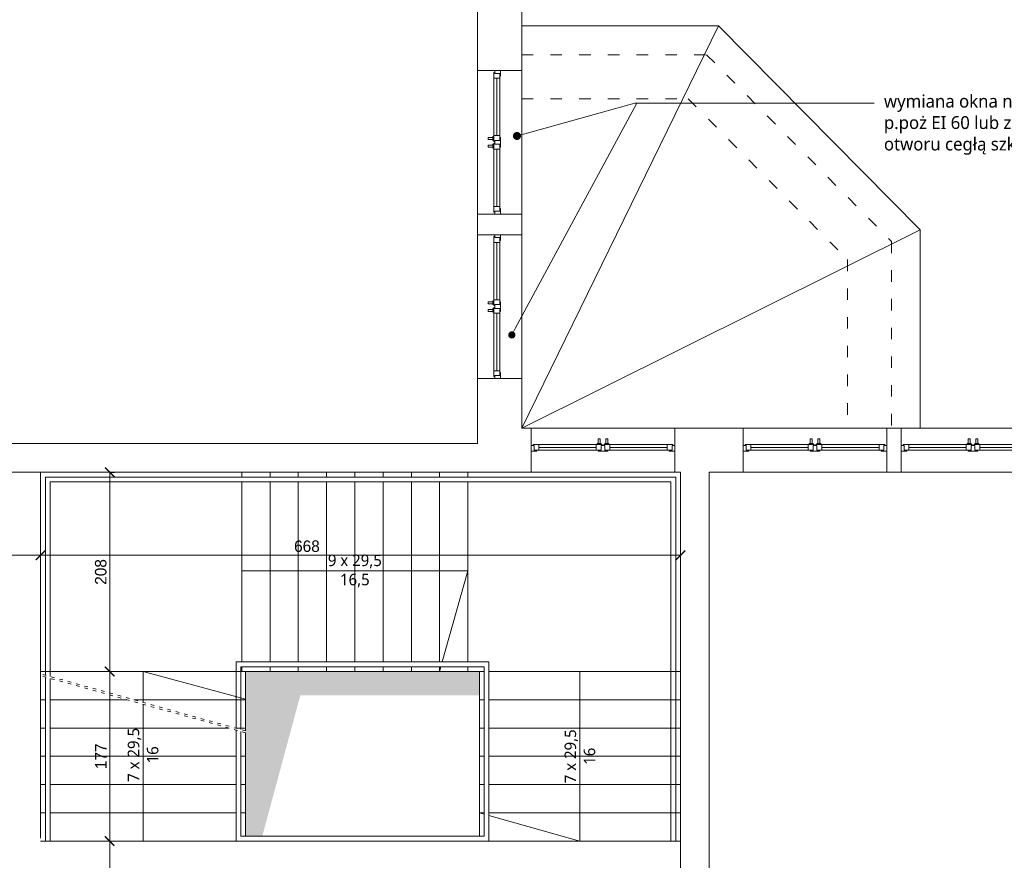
# Model space of a CAD drawing. Header units: millimetres. Extents: x 80301 to 146489, y -78581 to -28273.
# Tile 24 of 135: x 95295 to 96323, y -64745 to -63867. Entities that reach past the tile are written whole.
import ezdxf
from ezdxf import colors
from ezdxf.entities.mleader import LeaderData, LeaderLine
from ezdxf.math import Vec2, Vec3

# ---------------------------------------------------------------- set-up
doc = ezdxf.new("R2010")
doc.units = ezdxf.units.MM
doc.linetypes.add('ACAD_ISO03W100', pattern=[30, 12, -18])
doc.layers.get('0').update_dxf_attribs({"lineweight": 0})
doc.layers.add('A-przekrycieram.ART', color=7, linetype='Continuous', lineweight=0, true_color=0xffffff)
for name, color, linetype, lineweight in [('opis..KF', 250, 'Continuous', 15), ('stolarka_arch', 250, 'Continuous', 5), ('wymiar..KF', 12, 'Continuous', 5), ('wyp dach..KF', 250, 'Continuous', 0), ('ściany ist..KF', 61, 'Continuous', 5)]:
    doc.layers.add(name, color=color, linetype=linetype, lineweight=lineweight)
doc.styles.add('ARCH', font='segoeuil.ttf')
doc.styles.add('kamil', font='GOTHIC.TTF')
doc.dimstyles.new('100..KF', dxfattribs={"dimtxt": 12, "dimasz": 10, "dimexe": 5, "dimexo": 5, "dimgap": 3, "dimtad": 1, "dimdec": 1, "dimrnd": 0.5, "dimtxsty": 'kamil', "dimblk": 'ARCHTICK', "dimcen": 0, "dimclrd": 256, "dimclre": 256, "dimclrt": 256, "dimadec": 0, "dimazin": 0, "dimtfac": 1, "dimtdec": 1, "dimtofl": 0, "dimtmove": 0, "dimatfit": 3, "dimfxl": 10, "dimfxlon": 1, "dimlwd": 0, "dimlwe": 0, "dimarcsym": 0})

# ---------------------------------------------------------------- blocks, each defined once
blk = doc.blocks.new('*U983')
at = {"layer": 'stolarka_arch', "lineweight": 0}
blk.add_lwpolyline([(0, 0), (150, 0), (150, -46), (0, -46)], close=True, dxfattribs=at)
at = {"layer": 'stolarka_arch'}
for points in [[(0, -22), (6, -22), (6, -23), (3, -23), (3, -28), (0, -28)], [(3, -23), (8, -23), (8, -29), (2, -29), (2, -28), (3, -28)], [(8, -26), (68, -26), (68, -23), (8, -23)], [(8, -26), (68, -26), (68, -29), (8, -29)], [(73, -23), (68, -23), (68, -29), (74, -29), (74, -28), (73, -28)], [(73, -30), (69, -30), (69, -29), (73, -29)], [(70, -22), (80, -22), (80, -23), (77, -23), (77, -28), (73, -28), (73, -23), (70, -23)], [(72, -35), (70, -35), (70, -30), (72, -30)], [(77, -23), (82, -23), (82, -29), (76, -29), (76, -28), (77, -28)], [(81, -30), (77, -30), (77, -29), (81, -29)], [(80, -35), (78, -35), (78, -30), (80, -30)], [(142, -26), (82, -26), (82, -23), (142, -23)], [(142, -26), (82, -26), (82, -29), (142, -29)], [(147, -23), (142, -23), (142, -29), (148, -29), (148, -28), (147, -28)], [(150, -22), (144, -22), (144, -23), (147, -23), (147, -28), (150, -28)]]:
    blk.add_lwpolyline(points, close=True, dxfattribs=at)
blk = doc.blocks.new('*U975')
at = {"layer": 'stolarka_arch', "lineweight": 0}
blk.add_lwpolyline([(0, 0), (150, 0), (150, -46), (0, -46)], close=True, dxfattribs=at)
at = {"layer": 'stolarka_arch'}
for points in [[(0, -22), (6, -22), (6, -23), (3, -23), (3, -28), (0, -28)], [(3, -23), (8, -23), (8, -29), (2, -29), (2, -28), (3, -28)], [(8, -26), (68, -26), (68, -23), (8, -23)], [(8, -26), (68, -26), (68, -29), (8, -29)], [(73, -23), (68, -23), (68, -29), (74, -29), (74, -28), (73, -28)], [(73, -30), (69, -30), (69, -29), (73, -29)], [(70, -22), (80, -22), (80, -23), (77, -23), (77, -28), (73, -28), (73, -23), (70, -23)], [(72, -35), (70, -35), (70, -30), (72, -30)], [(77, -23), (82, -23), (82, -29), (76, -29), (76, -28), (77, -28)], [(81, -30), (77, -30), (77, -29), (81, -29)], [(80, -35), (78, -35), (78, -30), (80, -30)], [(142, -26), (82, -26), (82, -23), (142, -23)], [(142, -26), (82, -26), (82, -29), (142, -29)], [(147, -23), (142, -23), (142, -29), (148, -29), (148, -28), (147, -28)], [(150, -22), (144, -22), (144, -23), (147, -23), (147, -28), (150, -28)]]:
    blk.add_lwpolyline(points, close=True, dxfattribs=at)
blk = doc.blocks.new('_Dot')
at = {"color": 0, "linetype": 'ByBlock', "lineweight": -2}
blk.add_line((-0.5, 0), (-1, 0), dxfattribs=at)
at = {"color": 0, "linetype": 'ByBlock', "const_width": 0.5}
blk.add_lwpolyline([(-0.25, 0, 1), (0.25, 0, 1)], format="xyb", close=True, dxfattribs=at)
blk = doc.blocks.new('*U1234')
at = {"layer": 'A-przekrycieram.ART'}
h = blk.add_hatch(color=256, dxfattribs=at)
h.dxf.hatch_style = 1
h.paths.add_polyline_path([(0, 4200), (8500, 4200), (8500, 0), (0, 0)])
h.paths.add_polyline_path([(200, 4100), (8400, 4100), (8400, 100), (200, 100)], flags=16)
blk = doc.blocks.new('_ArchTick')
at = {"color": 0, "linetype": 'ByBlock', "const_width": 0.15}
blk.add_lwpolyline([(-0.5, -0.5), (0.5, 0.5)], dxfattribs=at)
blk = doc.blocks.new('*D1489')
at = {"layer": 'Defpoints', "color": 0, "linetype": 'ByBlock', "transparency": 16777216}
for p in [(95389, -64725), (95389, -64725), (95389.4, -64916)]:
    blk.add_point(p, dxfattribs=at)
at = {"layer": 'wymiar..KF', "linetype": 'Continuous', "lineweight": 0, "transparency": 16777216}
for p, q in [((95389, -64725), (95394, -64725)), ((95389, -64916), (95389, -64725)), ((95389, -64916), (95384, -64916))]:
    blk.add_line(p, q, dxfattribs=at)
at = {"layer": 'wymiar..KF', "linetype": 'ByBlock', "lineweight": 0, "transparency": 16777216, "xscale": 10, "yscale": 10, "zscale": 10}
for p, rotation in [((95389, -64725), 90), ((95389, -64916), 270)]:
    blk.add_blockref('_ArchTick', p, dxfattribs=dict(at, rotation=rotation))
at = {"layer": 'wymiar..KF', "linetype": 'ByBlock', "transparency": 16777216, "insert": (95379.7, -64820.5), "char_height": 12, "attachment_point": 5, "rotation": 90, "style": 'kamil'}
blk.add_mtext('191', dxfattribs=at)
blk = doc.blocks.new('*D1496')
at = {"layer": 'Defpoints', "color": 0, "linetype": 'ByBlock', "transparency": 16777216}
for p in [(95199.9, -64429.4), (95316.9, -64426.5), (95316.9, -64426.5)]:
    blk.add_point(p, dxfattribs=at)
at = {"layer": 'wymiar..KF', "linetype": 'Continuous', "lineweight": 0, "transparency": 16777216}
for p, q in [((95199.9, -64426.5), (95199.9, -64421.5)), ((95199.9, -64426.5), (95316.9, -64426.5)), ((95316.9, -64426.5), (95316.9, -64421.5))]:
    blk.add_line(p, q, dxfattribs=at)
at = {"layer": 'wymiar..KF', "linetype": 'ByBlock', "lineweight": 0, "transparency": 16777216, "xscale": 10, "yscale": 10, "zscale": 10, "rotation": 180}
blk.add_blockref('_ArchTick', (95199.9, -64426.5), dxfattribs=at)
at = {"layer": 'wymiar..KF', "linetype": 'ByBlock', "lineweight": 0, "transparency": 16777216, "xscale": 10, "yscale": 10, "zscale": 10}
blk.add_blockref('_ArchTick', (95316.9, -64426.5), dxfattribs=at)
at = {"layer": 'wymiar..KF', "linetype": 'ByBlock', "transparency": 16777216, "insert": (95258.4, -64417.3), "char_height": 12, "attachment_point": 5, "style": 'kamil'}
blk.add_mtext('117', dxfattribs=at)
blk = doc.blocks.new('*D1497')
at = {"layer": 'Defpoints', "color": 0, "linetype": 'ByBlock', "transparency": 16777216}
for p in [(95316.9, -64426.5), (95984.9, -64426.5), (95984.9, -64426.5)]:
    blk.add_point(p, dxfattribs=at)
at = {"layer": 'wymiar..KF', "linetype": 'Continuous', "lineweight": 0, "transparency": 16777216}
for p, q in [((95316.9, -64426.5), (95316.9, -64421.5)), ((95316.9, -64426.5), (95984.9, -64426.5)), ((95984.9, -64426.5), (95984.9, -64421.5))]:
    blk.add_line(p, q, dxfattribs=at)
at = {"layer": 'wymiar..KF', "linetype": 'ByBlock', "lineweight": 0, "transparency": 16777216, "xscale": 10, "yscale": 10, "zscale": 10, "rotation": 180}
blk.add_blockref('_ArchTick', (95316.9, -64426.5), dxfattribs=at)
at = {"layer": 'wymiar..KF', "linetype": 'ByBlock', "lineweight": 0, "transparency": 16777216, "xscale": 10, "yscale": 10, "zscale": 10}
blk.add_blockref('_ArchTick', (95984.9, -64426.5), dxfattribs=at)
at = {"layer": 'wymiar..KF', "linetype": 'ByBlock', "transparency": 16777216, "insert": (95594.9, -64417.2), "char_height": 12, "attachment_point": 5, "style": 'kamil'}
blk.add_mtext('668', dxfattribs=at)
blk = doc.blocks.new('*D1498')
at = {"layer": 'Defpoints', "color": 0, "linetype": 'ByBlock', "transparency": 16777216}
for p in [(95363.4, -64548), (95389, -64548), (95363.4, -64725)]:
    blk.add_point(p, dxfattribs=at)
at = {"layer": 'wymiar..KF', "linetype": 'Continuous', "lineweight": 0, "transparency": 16777216}
for p, q in [((95369, -64548), (95394, -64548)), ((95389, -64725), (95389, -64548)), ((95369, -64725), (95394, -64725))]:
    blk.add_line(p, q, dxfattribs=at)
at = {"layer": 'wymiar..KF', "linetype": 'ByBlock', "lineweight": 0, "transparency": 16777216, "xscale": 10, "yscale": 10, "zscale": 10}
for p, rotation in [((95389, -64548), 90), ((95389, -64725), 270)]:
    blk.add_blockref('_ArchTick', p, dxfattribs=dict(at, rotation=rotation))
at = {"layer": 'wymiar..KF', "linetype": 'ByBlock', "transparency": 16777216, "insert": (95379.8, -64636.5), "char_height": 12, "attachment_point": 5, "rotation": 90, "style": 'kamil'}
blk.add_mtext('177', dxfattribs=at)
blk = doc.blocks.new('*D1499')
at = {"layer": 'Defpoints', "color": 0, "linetype": 'ByBlock', "transparency": 16777216}
for p in [(95389, -64340), (95389, -64340), (95363.4, -64548)]:
    blk.add_point(p, dxfattribs=at)
at = {"layer": 'wymiar..KF', "linetype": 'Continuous', "lineweight": 0, "transparency": 16777216}
for p, q in [((95389, -64340), (95394, -64340)), ((95389, -64548), (95389, -64340)), ((95369, -64548), (95394, -64548))]:
    blk.add_line(p, q, dxfattribs=at)
at = {"layer": 'wymiar..KF', "linetype": 'ByBlock', "lineweight": 0, "transparency": 16777216, "xscale": 10, "yscale": 10, "zscale": 10}
for p, rotation in [((95389, -64340), 90), ((95389, -64548), 270)]:
    blk.add_blockref('_ArchTick', p, dxfattribs=dict(at, rotation=rotation))
at = {"layer": 'wymiar..KF', "linetype": 'ByBlock', "transparency": 16777216, "insert": (95379.7, -64444), "char_height": 12, "attachment_point": 5, "rotation": 90, "style": 'kamil'}
blk.add_mtext('208', dxfattribs=at)

msp = doc.modelspace()

# ---------------------------------------------------------------- hatches: boundary and pattern name
at = {"layer": 'wyp dach..KF', "lineweight": 5, "true_color": 0xc8c8c8, "transparency": 33554559}
h = msp.add_hatch(color=9, dxfattribs=at)
h.dxf.hatch_style = 1
h.paths.add_polyline_path([(95768.92, -64547.92), (95530.92, -64547.92), (95530.92, -64719.99), (95548.24, -64719.99), (95587.97, -64572.99), (95774.91, -64572.99), (95774.91, -64547.92)])

# ---------------------------------------------------------------- linework, layer by layer
for p, q in [((96024.62, -63873.9), (95819.07, -64293.99)), ((95819.07, -64293.99), (96235.12, -64086.66)), ((95779.91, -64719.99), (95525.91, -64719.99)), ((95784.91, -64724.99), (95525.91, -64724.99))]:
    msp.add_line(p, q)
at = {"linetype": 'ACAD_ISO03W100', "ltscale": 0.3}
for p, q in [((95322.83, -64551.99), (95316.91, -64550.34)), ((95322.83, -64553.99), (95316.91, -64552.34)), ((95530.91, -64609.99), (95322.83, -64551.99)), ((95530.91, -64611.99), (95322.83, -64553.99))]:
    msp.add_line(p, q, dxfattribs=at)
for points in [[(95819.07, -63873.9), (96024.62, -63873.9), (96235.12, -64086.66), (96235.12, -64294.09)], [(95316.91, -64721.99), (95316.91, -64339.99), (95984.91, -64339.99), (95984.91, -64721.99)], [(95321.91, -64551.74), (95321.91, -64344.99), (95979.91, -64344.99), (95979.91, -64724.99)], [(95326.91, -64553.13), (95326.91, -64349.99), (95974.91, -64349.99), (95974.91, -64724.99)], [(95520.91, -64607.21), (95520.91, -64537.99), (95784.91, -64537.99), (95784.91, -64724.99)], [(95525.91, -64608.6), (95525.91, -64542.99), (95779.91, -64542.99), (95779.91, -64719.99)], [(95321.91, -64724.99), (95321.91, -64553.74)], [(95530.91, -64609.99), (95530.91, -64547.99), (95774.91, -64547.99), (95774.91, -64719.99)], [(95774.91, -64547.99), (95779.91, -64547.99)], [(95784.91, -64547.99), (95984.91, -64547.99)], [(95879.91, -64547.99), (95879.91, -64724.99), (95784.91, -64698.3)], [(95326.91, -64724.99), (95326.91, -64555.13)], [(95316.91, -64577.49), (95321.91, -64577.49)], [(95326.91, -64577.49), (95407.14, -64577.49)], [(95423.91, -64724.99), (95423.91, -64582.17)], [(95774.91, -64577.49), (95779.91, -64577.49)], [(95784.91, -64577.49), (95984.91, -64577.49)], [(95316.91, -64606.99), (95321.91, -64606.99)], [(95326.91, -64606.99), (95512.98, -64606.99)], [(95520.15, -64606.99), (95530.91, -64606.99)], [(95520.91, -64724.99), (95520.91, -64609.21)], [(95525.91, -64719.99), (95525.91, -64610.6)], [(95530.91, -64719.99), (95530.91, -64611.99)], [(95774.91, -64606.99), (95779.91, -64606.99)], [(95784.91, -64606.99), (95984.91, -64606.99)], [(95316.91, -64636.49), (95321.91, -64636.49)], [(95326.91, -64636.49), (95520.91, -64636.49)], [(95525.91, -64636.49), (95530.91, -64636.49)], [(95774.91, -64636.49), (95779.91, -64636.49)], [(95784.91, -64636.49), (95984.91, -64636.49)], [(95316.91, -64665.99), (95321.91, -64665.99)], [(95326.91, -64665.99), (95520.91, -64665.99)], [(95525.91, -64665.99), (95530.91, -64665.99)], [(95774.91, -64665.99), (95779.91, -64665.99)], [(95784.91, -64665.99), (95984.91, -64665.99)], [(95316.91, -64695.49), (95321.91, -64695.49)], [(95326.91, -64695.49), (95520.91, -64695.49)], [(95525.91, -64695.49), (95530.91, -64695.49)], [(95774.91, -64695.49), (95779.91, -64695.49)], [(95779.91, -64696.9), (95774.91, -64695.49)], [(95784.91, -64695.49), (95984.91, -64695.49)], [(95316.91, -64724.99), (95530.91, -64724.99)], [(95774.91, -64724.99), (95984.91, -64724.99)]]:
    msp.add_lwpolyline(points)
at = {"linetype": 'ACAD_ISO03W100'}
for points in [[(95819.07, -63903.9), (96012.1, -63903.9), (96205.12, -64098.99), (96205.12, -64294.09)], [(95819.07, -63949.9), (95992.9, -63949.9), (96159.12, -64117.9), (96159.12, -64293.99)]]:
    msp.add_lwpolyline(points, dxfattribs=at)
at = {"color": 252, "true_color": 0x919191}
for points in [[(95526.91, -64344.99), (95526.91, -64339.99)], [(95556.41, -64344.99), (95556.41, -64339.99)], [(95585.91, -64344.99), (95585.91, -64339.99)], [(95615.41, -64344.99), (95615.41, -64339.99)], [(95644.91, -64344.99), (95644.91, -64339.99)], [(95674.41, -64344.99), (95674.41, -64339.99)], [(95703.91, -64344.99), (95703.91, -64339.99)], [(95733.41, -64344.99), (95733.41, -64339.99)], [(95762.91, -64344.99), (95762.91, -64339.99)], [(95526.91, -64537.99), (95526.91, -64349.99)], [(95556.41, -64537.99), (95556.41, -64349.99)], [(95585.91, -64537.99), (95585.91, -64349.99)], [(95615.41, -64537.99), (95615.41, -64349.99)], [(95644.91, -64537.99), (95644.91, -64349.99)], [(95674.41, -64537.99), (95674.41, -64349.99)], [(95703.91, -64537.99), (95703.91, -64349.99)], [(95733.41, -64537.99), (95733.41, -64349.99)], [(95762.91, -64537.99), (95762.91, -64349.99)], [(95526.91, -64442.99), (95762.91, -64442.99), (95736.22, -64537.99)], [(95526.91, -64547.99), (95526.91, -64542.99)], [(95556.41, -64547.99), (95556.41, -64542.99)], [(95585.91, -64547.99), (95585.91, -64542.99)], [(95615.41, -64547.99), (95615.41, -64542.99)], [(95644.91, -64547.99), (95644.91, -64542.99)], [(95674.41, -64547.99), (95674.41, -64542.99)], [(95703.91, -64547.99), (95703.91, -64542.99)], [(95733.41, -64547.99), (95733.41, -64542.99)], [(95734.82, -64542.99), (95733.41, -64547.99)], [(95762.91, -64547.99), (95762.91, -64542.99)], [(95316.91, -64547.99), (95530.91, -64547.99)], [(95423.91, -64580.17), (95423.91, -64547.99), (95530.91, -64576.99)], [(95414.32, -64577.49), (95530.91, -64577.49)]]:
    msp.add_lwpolyline(points, dxfattribs=at)
at = {"layer": 'ściany ist..KF', "linetype": 'ByBlock'}
for points in [[(95204.91, -63688.52), (95174.91, -63688.52), (95174.91, -64339.99), (95828.97, -64339.99), (95828.97, -64293.99), (95819.07, -64293.99), (95819.07, -64241.91), (95773.07, -64241.91), (95773.07, -64309.99), (95204.91, -64309.99), (95204.91, -64045.25), (95215.91, -64045.25), (95215.91, -63977.23), (95204.91, -63977.23), (95204.91, -63873.25), (95215.91, -63873.25), (95215.91, -63720.23), (95204.91, -63720.23), (95204.91, -63688.52), (95174.91, -63688.52)], [(95978.97, -64293.99), (95978.97, -64339.99), (95984.91, -64339.99), (95984.91, -64940.99), (96571.16, -64940.99), (96571.16, -64910.99), (96014.91, -64910.99), (96014.91, -64339.99), (96050.22, -64339.99), (96050.22, -64293.99), (95978.97, -64293.99)]]:
    msp.add_lwpolyline(points, dxfattribs=at)
for points in [[(95773.07, -63920.43), (95819.07, -63920.43), (95819.07, -63787.78), (95773.07, -63787.78)], [(95773.07, -64091.91), (95819.07, -64091.91), (95819.07, -64070.43), (95773.07, -64070.43)], [(96200.22, -64339.99), (96215.15, -64339.99), (96215.15, -64293.99), (96200.22, -64293.99)]]:
    msp.add_lwpolyline(points, close=True, dxfattribs=at)

# ---------------------------------------------------------------- block references
msp.add_blockref('*U1234', (94231.99, -66535.84))
at = {"layer": 'stolarka_arch', "color": 5, "xscale": -1, "rotation": 269.9999891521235}
for p in [(95819.07, -64070.43), (95819.07, -64241.91)]:
    msp.add_blockref('*U975', p, dxfattribs=at)
at = {"layer": 'stolarka_arch', "xscale": -1, "rotation": 180}
for p in [(95828.97, -64339.99), (96050.22, -64339.99), (96215.15, -64339.99)]:
    msp.add_blockref('*U983', p, dxfattribs=at)

# ---------------------------------------------------------------- texts
at = {"layer": 'opis..KF', "insert": (95644.91, -64442.99), "char_height": 12, "attachment_point": 5, "style": 'ARCH'}
msp.add_mtext_dynamic_manual_height_columns('9 x 29,5 16,5', width=64.144, gutter_width=70, heights=[0], dxfattribs=at)
at = {"layer": 'opis..KF', "char_height": 12, "attachment_point": 5, "rotation": 90, "style": 'ARCH'}
for s, width, insert in [('7 x 29,5 16', 69.842, (95423.91, -64634.99)), ('7 x 29,5\\P16', 59.6166, (95879.91, -64636.49))]:
    msp.add_mtext_dynamic_manual_height_columns(s, width=width, gutter_width=70, heights=[0], dxfattribs=dict(at, insert=insert))

# ---------------------------------------------------------------- dimensions: what is measured, and where the dimension line sits
at = {"layer": 'wymiar..KF', "linetype": 'ByBlock'}
for base, p1, p2, override, picture, middle in [((95389, -64339.99), (95363.39, -64547.99), (95389, -64339.99), {"dimtmove": 1, "dimfxl": 20}, '*D1499', (95379.69, -64443.99)), ((95389, -64547.99), (95363.39, -64724.99), (95363.39, -64547.99), {"dimfxl": 20}, '*D1498', (95379.84, -64636.49)), ((95389, -64724.99), (95389.37, -64915.99), (95389, -64724.99), {"dimtmove": 1, "dimfxl": 20}, '*D1489', (95379.69, -64820.49))]:
    dim = msp.add_linear_dim(base=base, p1=p1, p2=p2, angle=90, dimstyle='100..KF', override=override, dxfattribs=at)
    dim.commit()
    dim.dimension.update_dxf_attribs({"geometry": picture, "text_midpoint": middle})
dim = msp.add_linear_dim(base=(95316.91, -64426.47), p1=(95199.91, -64429.36), p2=(95316.91, -64426.47), dimstyle='100..KF', override={"dimtmove": 1, "dimfxl": 20}, dxfattribs=at)
dim.commit()
dim.dimension.update_dxf_attribs({"geometry": '*D1496', "text_midpoint": (95258.41, -64417.32)})
dim = msp.add_linear_dim(base=(95984.91, -64426.47), p1=(95316.91, -64426.47), p2=(95984.91, -64426.47), dimstyle='100..KF', override={"dimtmove": 1, "dimfxl": 20}, dxfattribs=at)
dim.commit()
dim.dimension.update_dxf_attribs({"geometry": '*D1497', "text_midpoint": (95594.88, -64426.47), "dimtype": 160})

# ---------------------------------------------------------------- leaders
at = {"layer": 'opis..KF', "lineweight": 9}
ml = msp.add_multileader_mtext('Standard', dxfattribs=at)
ml.set_content('wymiana okna na okno w klasie odporności \\Pp.poż EI 60 lub zamurowanie \\Potworu cegłą szklaną', color=256, style='ARCH')
ml.set_leader_properties(color=256, linetype='ByLayer', lineweight=-1)
ml.set_arrow_properties(name='DOT')
ml.build(insert=Vec2(0, 0))
ml.multileader.update_dxf_attribs({"dogleg_length": 31.74, "arrow_head_size": 8.39})
ctx = ml.context
ctx.base_point, ctx.char_height, ctx.arrow_head_size, ctx.landing_gap_size, ctx.plane_origin = Vec3(96187.1, -63954.7), 13.4164, 8.39, 10.06, Vec3(97201.52, -64050.07)
notes = []
notes.append((ctx, [(0, (1, 1, 0), (95937.13, -63954.7), (1, 0), 249.97, [(0, [(95814.13, -63988.78)], 0, [])])]))
ctx.mtext.insert, ctx.mtext.flow_direction = Vec3(96197.17, -63945.74), 5
ml = msp.add_multileader_mtext('Standard', dxfattribs=at)
ml.set_content(' ', color=256, style='ARCH')
ml.set_leader_properties(color=256, linetype='ByLayer', lineweight=-1)
ml.set_arrow_properties(name='DOT')
ml.build(insert=Vec2(0, 0))
ml.multileader.update_dxf_attribs({"arrow_head_size": 7.5})
ctx = ml.context
ctx.base_point, ctx.char_height, ctx.arrow_head_size, ctx.landing_gap_size, ctx.plane_origin = Vec3(95967.64, -63954.7), 12, 7.5, 9, Vec3(97212.36, -64214.28)
notes.append((ctx, [(0, (1, 1, 0), (95939.25, -63954.7), (1, 0), 28.39, [(0, [(95808.79, -64196.52)], 0, [])])]))
ctx.mtext.insert, ctx.mtext.width, ctx.mtext.flow_direction = Vec3(95976.64, -63948.7), 289.0861, 5
for ctx, leaders in notes:
    for number, flags, end, landing, length, lines in leaders:
        leader = LeaderData()
        leader.index, (leader.has_last_leader_line, leader.has_dogleg_vector, leader.attachment_direction) = number, flags
        leader.last_leader_point, leader.dogleg_vector, leader.dogleg_length = Vec3(end), Vec3(landing), length
        for number, points, colour, breaks in lines:
            line = LeaderLine()
            line.index, line.vertices, line.color, line.breaks = number, Vec3.list(points), colors.encode_raw_color(colour), breaks
            leader.lines.append(line)
        ctx.leaders.append(leader)

doc.saveas('drawing.dxf')
